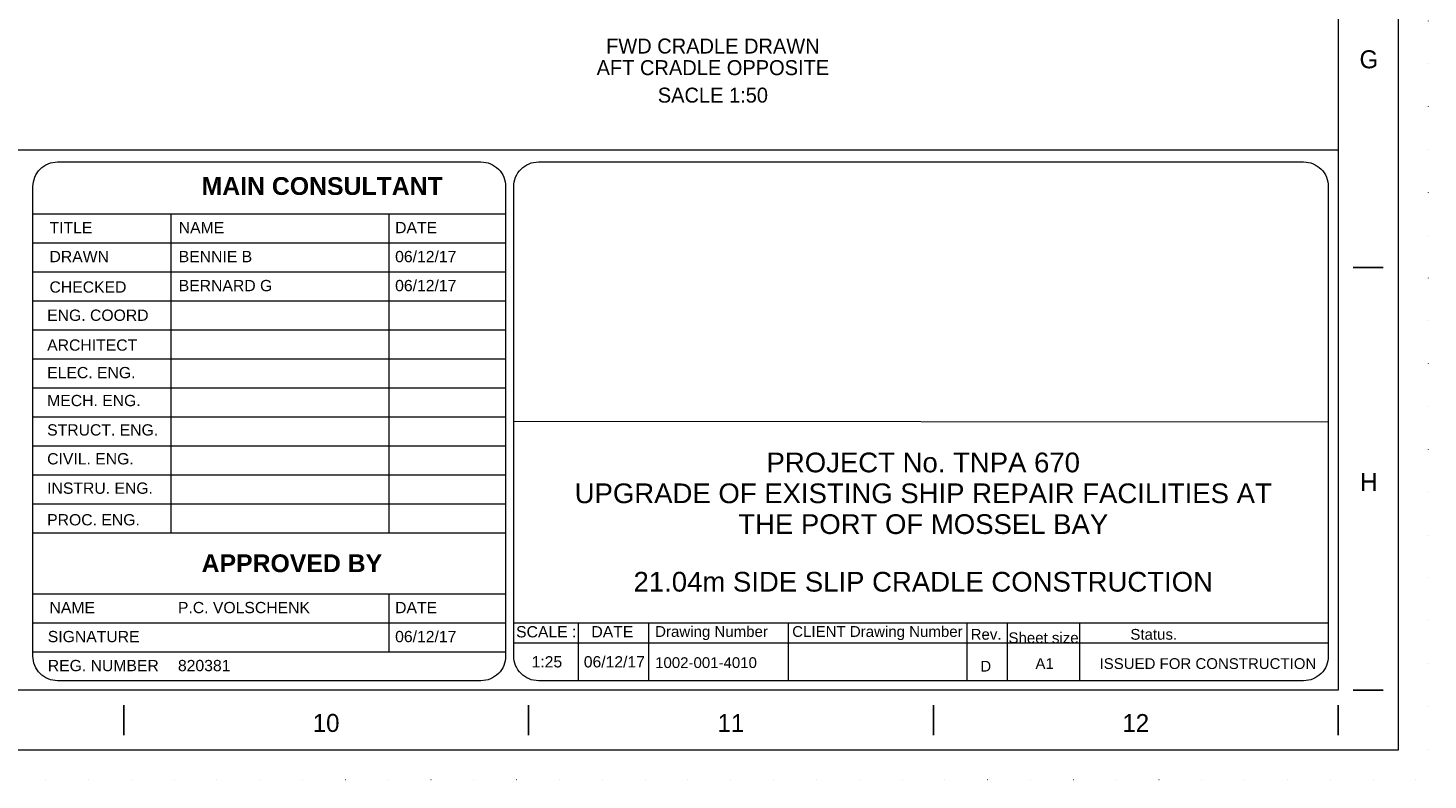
# Model space of a CAD drawing. Header units: millimetres. Extents: x -33820 to -12795, y -745548 to -730698.
# Tile 12 of 25: x -18638 to -12795, y -745548 to -742410. Entities that reach past the tile are written whole.
import ezdxf

# ---------------------------------------------------------------- set-up
doc = ezdxf.new("R2010")
doc.units = ezdxf.units.MM
doc.header["$MEASUREMENT"] = 0
doc.linetypes.add('DGN Style 1', pattern=[178.733029, 0.297393, -178.435636])
doc.linetypes.add('DGN Style 5', pattern=[208.174909, 89.217818, -118.957091])
doc.layers.add('01 Title Block', color=7, linetype='Continuous', lineweight=0)
doc.styles.get("Standard").update_dxf_attribs({"font": 'arial.ttf'})
doc.styles.add('Style-ENGINEERING', font='ENGINEERING.shx')
doc.styles.add('Swiss1', font='swiss.ttf', dxfattribs={"height": 1})
doc.styles.add('Swiss4', font='swiss.ttf', dxfattribs={"height": 4})

# ---------------------------------------------------------------- blocks, each defined once
blk = doc.blocks.new('*U329')
for p, q in [((202.7, -2.47), (202.7, 2.53)), ((270.29, -2.47), (270.29, 2.53)), ((337.87, -2.47), (337.87, 2.53)), ((405.45, -2.47), (405.45, 2.53))]:
    blk.add_line(p, q)
at = {"char_height": 3, "attachment_point": 5, "line_spacing_factor": 1.2, "style": 'Style-ENGINEERING'}
for s, insert in [('10', (236.49, -0.47)), ('11', (304.08, -0.47)), ('12', (371.66, -0.47))]:
    blk.add_mtext(s, dxfattribs=dict(at, insert=insert))
blk = doc.blocks.new('*U328')
for p, q in [((412.95, -211.47), (407.95, -211.47)), ((412.95, -281.97), (407.95, -281.97))]:
    blk.add_line(p, q)
at = {"color": 7, "linetype": 'Continuous', "lineweight": 0, "flags": 128}
blk.add_lwpolyline([(-415.55, 292.03), (415.45, 292.03), (415.45, -291.97), (-415.55, -291.97), (-415.55, 292.03)], close=True, dxfattribs=at)
at = {"color": 7, "linetype": 'Continuous', "lineweight": 13, "flags": 128}
blk.add_lwpolyline([(-405.55, 282.03), (405.45, 282.03), (405.45, -281.97), (-405.55, -281.97), (-405.55, 282.03)], close=True, dxfattribs=at)
blk.add_blockref('*U329', (0, -287))
at = {"char_height": 3, "attachment_point": 5, "line_spacing_factor": 1.2, "style": 'Style-ENGINEERING'}
for s, insert in [('G', (410.58, -176.72)), ('H', (410.58, -247.22))]:
    blk.add_mtext(s, dxfattribs=dict(at, insert=insert))
blk = doc.blocks.new('*U327')
at = {"color": 7, "lineweight": 13}
blk.add_line((-10137.54, -4796.35), (10137.46, -4796.35), dxfattribs=at)
at = {"color": 7, "linetype": 'DGN Style 1', "lineweight": 0, "flags": 128}
blk.add_lwpolyline([(-10512.54, 7424.97), (10512.46, 7424.97), (10512.46, -7425.03), (-10512.54, -7425.03), (-10512.54, 7424.97)], close=True, dxfattribs=at)
at = {"layer": '01 Title Block', "color": 7, "linetype": 'Continuous', "lineweight": 0}
for p, q in [((6696.69, -6907.99), (6696.69, -4949.29)), ((10096.28, -4949.29), (10096.28, -6907.99)), ((4689.68, -5062.63), (6662.61, -5062.63)), ((5264.64, -5062.63), (5264.64, -6393.53)), ((6175.67, -5062.63), (6175.67, -6393.53)), ((4689.68, -5183.62), (6662.61, -5183.62)), ((4689.68, -5304.61), (6662.61, -5304.61)), ((4689.68, -5425.6), (6662.61, -5425.6)), ((4689.68, -5546.59), (6662.61, -5546.59)), ((4689.68, -5667.58), (6662.61, -5667.58)), ((4689.68, -5788.57), (6662.61, -5788.57)), ((4689.68, -5909.56), (6662.61, -5909.56)), ((6696.69, -5928.64), (10096.28, -5930.92)), ((4689.68, -6030.56), (6662.61, -6030.56)), ((4689.68, -6151.55), (6662.61, -6151.55)), ((4689.68, -6272.54), (6662.61, -6272.54)), ((4689.68, -6393.53), (6662.61, -6393.53)), ((4689.68, -6647.97), (6662.61, -6647.97)), ((6175.67, -6647.97), (6175.67, -6889.95)), ((4689.68, -6768.96), (6662.61, -6768.96)), ((6696.69, -6768.96), (10096.28, -6768.96)), ((6965.81, -6768.96), (6965.81, -7010.94)), ((7258.67, -6768.96), (7258.67, -7010.94)), ((7841.88, -6768.96), (7841.88, -7010.94)), ((8587.91, -6768.96), (8587.91, -7010.94)), ((8755.64, -6768.96), (8755.64, -7010.94)), ((9057.49, -6768.96), (9057.49, -7010.94)), ((4689.68, -6889.95), (6662.61, -6889.95)), ((6696.69, -6852.84), (10096.28, -6852.84))]:
    blk.add_line(p, q, dxfattribs=at)
at = {"layer": '01 Title Block', "color": 7, "linetype": 'Continuous', "lineweight": 0, "flags": 128}
for points in [[(4792.63, -4846.35), (6559.66, -4846.35, -0.4142136), (6662.61, -4949.29), (6662.61, -6907.99, -0.4142136), (6559.66, -7010.94), (4792.63, -7010.94, -0.4142136), (4689.68, -6907.99), (4689.68, -4949.29, -0.4142136), (4792.63, -4846.35)], [(6799.64, -4846.35), (9993.33, -4846.35, -0.4142136), (10096.28, -4949.29), (10096.28, -6907.99, -0.4142136), (9993.33, -7010.94), (6799.64, -7010.94, -0.4142136), (6696.69, -6907.99), (6696.69, -4949.29, -0.4142136), (6799.64, -4846.35)]]:
    blk.add_lwpolyline(points, format="xyb", close=True, dxfattribs=at)
at = {"xscale": 24.99999999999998, "yscale": 24.99999999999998, "zscale": 24.99999999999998}
blk.add_blockref('*U328', (1.13, -0.77), dxfattribs=at)
at = {"color": 7, "style": 'Swiss1'}
for s, height, p in [('1002-001-4010', 44.8374, (7286.58, -6957.82)), ('A1', 44.837, (8874.01, -6961.85)), ('ISSUED FOR CONSTRUCTION', 44.8374, (9141.57, -6961.85))]:
    blk.add_text(s, height=height, dxfattribs=at).set_placement(p)
at = {"color": 7, "linetype": 'DGN Style 5', "lineweight": 0, "char_height": 62.5, "attachment_point": 5, "style": 'Style-ENGINEERING'}
for s, insert, line_spacing_factor in [('FWD CRADLE DRAWN\\PAFT CRADLE OPPOSITE', (7527.67, -4408.44), 0.86543), ('SACLE 1:50', (7527.67, -4568.19), 0.6)]:
    blk.add_mtext(s, dxfattribs=dict(at, insert=insert, line_spacing_factor=line_spacing_factor))
at = {"color": 7, "linetype": 'Continuous', "lineweight": 0, "attachment_point": 1, "line_spacing_factor": 0.938532}
for s, insert, char_height, width in [('CHECKED    ', (4758.86, -5344.79), 47.0106, 298.8945), ('BERNARD G', (5298.2, -5338.76), 47.011, 559.0175), ('P.C. VOLSCHENK', (5294.91, -6682.12), 47.0106, 559.0175)]:
    blk.add_mtext(s, dxfattribs=dict(at, insert=insert, char_height=char_height, width=width))
at = {"color": 7, "char_height": 82.21, "width": 4847.9241, "attachment_point": 2, "line_spacing_factor": 0.938532, "style": 'Swiss4'}
for s, insert in [('PROJECT No. TNPA 670\\PUPGRADE OF EXISTING SHIP REPAIR FACILITIES AT\\PTHE PORT OF MOSSEL BAY', (8405.73, -6059.21)), ('21.04m SIDE SLIP CRADLE CONSTRUCTION', (8405.73, -6556.9))]:
    blk.add_mtext(s, dxfattribs=dict(at, insert=insert))
at = {"color": 7, "char_height": 46.926, "attachment_point": 1, "line_spacing_factor": 0.938532}
for s, insert, width in [('1:25', (6771.06, -6908.43), 204.4905), ('06/12/17', (6988.9, -6908.43), 276.097)]:
    blk.add_mtext(s, dxfattribs=dict(at, insert=insert, width=width))
at = {"color": 7, "insert": (8643.89, -6972.76), "char_height": 44.8374, "attachment_point": 7, "line_spacing_factor": 0.6, "style": 'Swiss1'}
blk.add_mtext('\\fArial|b0|i0|c00|p39;D', dxfattribs=at)
at = {"layer": '01 Title Block', "color": 7, "linetype": 'Continuous', "lineweight": 0, "style": 'Swiss1'}
for s, height, p in [('Drawing Number', 44.9187, (7286.58, -6827.97)), ('CLIENT Drawing Number', 44.9187, (7858.79, -6827.97)), ('Rev.', 44.919, (8603.49, -6839.83)), ('Status.', 44.919, (9270.15, -6839.83))]:
    blk.add_text(s, height=height, dxfattribs=at).set_placement(p)
at = {"layer": '01 Title Block', "color": 7, "linetype": 'Continuous', "lineweight": 0, "char_height": 74.1158, "width": 1017.9969, "attachment_point": 1, "line_spacing_factor": 0.938532, "style": 'Swiss1'}
for s, insert in [('\\fArial|b1|i0|c00|p39;MAIN CONSULTANT\\fArial|b0|i0|c00|p39; ', (5393.69, -4909.95)), ('\\fArial|b1|i0|c00|p39;APPROVED BY\\fArial|b0|i0|c00|p39; ', (5393.69, -6483.69))]:
    blk.add_mtext(s, dxfattribs=dict(at, insert=insert))
at = {"layer": '01 Title Block', "color": 7, "linetype": 'Continuous', "lineweight": 0, "attachment_point": 1, "line_spacing_factor": 0.938532}
for s, insert, char_height, width in [('TITLE \\fArial|b1|i0|c00|p39; ', (4758.86, -5096.78), 47.0106, 363.5742), ('NAME \\fArial|b1|i0|c00|p39; ', (5298.2, -5096.78), 47.0106, 363.5742), ('DATE  ', (6201.45, -5096.78), 47.011, 363.5742), ('DRAWN \\fArial|b1|i0|c00|p39;  ', (4758.86, -5217.77), 47.0106, 363.5742), ('BENNIE B', (5298.2, -5217.77), 47.011, 363.5742), ('06/12/17', (6201.45, -5217.77), 47.011, 363.5742), ('06/12/17', (6201.45, -5338.76), 47.011, 363.5742), ('ENG. COORD\\fArial|b1|i0|c00|p39;  ', (4749.1, -5462.45), 47.0106, 437.634), ('ARCHITECT\\fArial|b1|i0|c00|p39;  ', (4749.1, -5586.97), 47.0106, 511.0812), ('ELEC. ENG.\\fArial|b1|i0|c00|p39;  ', (4749.1, -5701.9), 47.0106, 460.4128), ('MECH. ENG.\\fArial|b1|i0|c00|p39;  ', (4749.1, -5818.38), 47.0106, 460.4128), ('STRUCT. ENG.\\fArial|b1|i0|c00|p39;  ', (4749.1, -5940.94), 47.0106, 509.4324), ('CIVIL. ENG.\\fArial|b1|i0|c00|p39;  ', (4749.1, -6061.5), 47.0106, 509.4324), ('INSTRU. ENG.\\fArial|b1|i0|c00|p39;  ', (4749.1, -6184), 47.0106, 509.4324), ('PROC. ENG.\\fArial|b1|i0|c00|p39;  ', (4749.1, -6315.83), 47.0106, 509.4324), ('NAME\\fArial|b1|i0|c00|p39;   ', (4758.86, -6682.12), 47.0106, 460.4128), ('DATE \\fArial|b1|i0|c00|p39; ', (6201.45, -6682.12), 47.0106, 363.5742), ('SIGNATURE\\fArial|b1|i0|c00|p39;    ', (4751.63, -6803.11), 47.0106, 460.4128), ('06/12/17', (6201.45, -6803.11), 47.011, 363.5742), ('SCALE :\\fArial|b1|i0|c00|p39;     ', (6706.26, -6783.07), 47.0106, 276.7958), ('DATE \\fArial|b1|i0|c00|p39;     ', (7020.57, -6783.07), 47.0106, 329.989), ('REG. NUMBER\\fArial|b1|i0|c00|p39;    ', (4751.63, -6924.1), 47.0106, 560.4831), ('820381', (5294.91, -6924.1), 47.011, 559.0175)]:
    blk.add_mtext(s, dxfattribs=dict(at, insert=insert, char_height=char_height, width=width))
at = {"layer": '01 Title Block', "color": 7, "linetype": 'Continuous', "lineweight": 0, "insert": (8761.37, -6854.8), "char_height": 44.9187, "attachment_point": 7, "line_spacing_factor": 0.6, "style": 'Swiss1'}
blk.add_mtext('\\fArial|b0|i0|c00|p39;Sheet size', dxfattribs=at)

msp = doc.modelspace()

# ---------------------------------------------------------------- block references
at = {"color": 7, "linetype": 'Continuous', "lineweight": 13}
msp.add_blockref('*U327', (-23307.55, -738122.65), dxfattribs=at)

doc.saveas('drawing.dxf')
